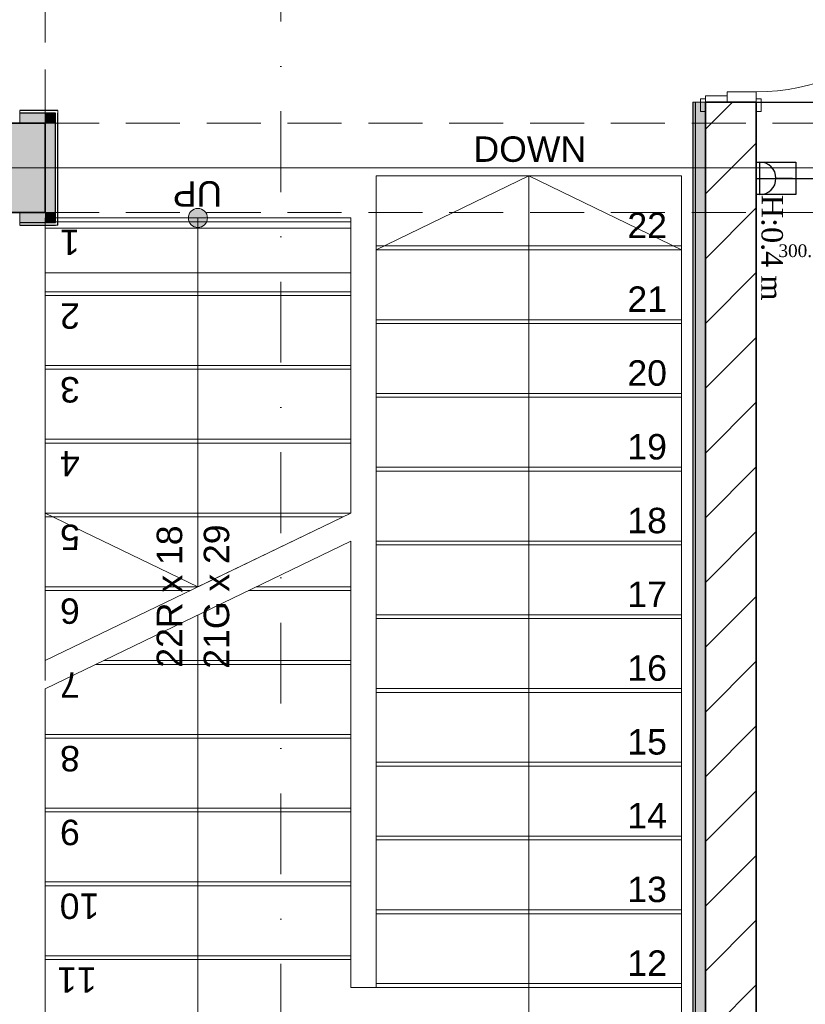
# Model space of a CAD drawing. Header units: inches. Extents: x -177438 to 34922, y -9538 to 55319.
# Tile 5 of 59: x -16156 to -13071, y -3666 to 205. Entities that reach past the tile are written whole.
import ezdxf
from ezdxf.enums import TextEntityAlignment as Align

# ---------------------------------------------------------------- set-up
doc = ezdxf.new("R2010")
doc.units = ezdxf.units.IN
doc.header["$MEASUREMENT"] = 0
doc.linetypes.add('Dot & Dashed', pattern=[670.277762, 317.5, -176.388889, 0, -176.388874])
doc.linetypes.add('Hidden', pattern=[317.5, 211.666667, -105.833333])
for name, color, linetype in [('- საშტეფცელო როზეტები', 7, 'Continuous'), ('Marker - Section', 7, 'Continuous'), ('New_Structural - Bearing', 7, 'Continuous'), ('Structural - Bearing', 7, 'Continuous'), ('Structural - Grid', 7, 'Continuous'), ('Structural - Stair & Railing', 7, 'Continuous')]:
    doc.layers.add(name, color=color, linetype=linetype)
for name, color, linetype, lineweight in [('Archicad Doors_Pen_No__1', 7, 'Continuous', 13), ('New_Structural - Bearing_Pen_No__1', 7, 'Continuous', 13), ('Structural - Bearing_Pen_No__20', 1, 'Continuous', 0), ('Structural - Bearing_Pen_No__27', 7, 'Continuous', 35), ('Structural - Stair & Railing_Pen_No__101', 252, 'Continuous', 13)]:
    doc.layers.add(name, color=color, linetype=linetype, lineweight=lineweight)
for name, color, linetype, lineweight, true_color in [('Marker - Section_Pen_No__108', 7, 'Continuous', 13, 0xfd8379), ('New_Structural - Bearing_Pen_No__255', 7, 'Continuous', 13, 0xe8e8e8), ('New_Structural - Bearing_Pen_No__5', 7, 'Continuous', 25, 0x40a5ff), ('Structural - Bearing_Pen_No__102', 7, 'Continuous', 13, 0xcccccc), ('Structural - Bearing_Pen_No__161', 7, 'Continuous', 13, 0x6a6a6a), ('Structural - Bearing_Pen_No__28', 7, 'Continuous', 35, 0xa80f02), ('Structural - Bearing_Pen_No__81', 7, 'Continuous', 20, 0x6a6a6a), ('Structural - Grid_Pen_No__81', 7, 'Continuous', 20, 0x6a6a6a), ('Structural - Stair & Railing_Pen_No__61', 7, 'Continuous', 20, 0x6a6a6a), ('Structural - Stair & Railing_Pen_No__71', 171, 'Continuous', 20, 0xaaaaff)]:
    doc.layers.add(name, color=color, linetype=linetype, lineweight=lineweight, true_color=true_color)
doc.styles.add('GENERATED_STYLE_2', font='arial.ttf')
doc.styles.add('GENERATED_STYLE_3', font='txt')
doc.styles.get("Standard").update_dxf_attribs({"font": 'arial.ttf'})
doc.dimstyles.get("Standard").update_dxf_attribs({"dimtxt": 0.18, "dimasz": 0.18, "dimexe": 0.18, "dimexo": 0.0625, "dimgap": 0.09, "dimtad": 0, "dimtih": 1, "dimtoh": 1, "dimdec": 4, "dimzin": 0, "dimdsep": 46, "dimtxsty": 'Standard', "dimcen": 0.09, "dimadec": 0, "dimazin": 0, "dimtfac": 1, "dimtdec": 4, "dimtofl": 0, "dimtmove": 0, "dimatfit": 3, "dimfxl": 1, "dimtolj": 1, "dimtzin": 0, "dimarcsym": 0})

# ---------------------------------------------------------------- blocks, each defined once
blk = doc.blocks.new('Stair_1')
at = {"layer": 'Structural - Stair & Railing_Pen_No__71', "linetype": 'Continuous', "lineweight": 20, "true_color": 0xaaaaff}
blk.add_hatch(color=161, dxfattribs=at).paths.add_polyline_path([(-46271.3, 20466.1, 1), (-46196.3, 20466.1, 1)])
at = {"layer": 'Structural - Stair & Railing_Pen_No__61', "color": 251, "linetype": 'Continuous', "lineweight": 20, "true_color": 0x6a6a6a}
for p, q in [((-44334.2, 20631.1), (-45534.2, 20631.1)), ((-45534.2, 20631.1), (-45534.2, 20341.1)), ((-44934.2, 20631.1), (-45534.2, 20341.1)), ((-44934.2, 20341.1), (-44934.2, 20631.1)), ((-44334.2, 20341.1), (-44934.2, 20631.1)), ((-44334.2, 20341.1), (-44334.2, 20631.1)), ((-45633.8, 20466.1), (-46833.8, 20466.1)), ((-46833.8, 20466.1), (-46833.8, 20176.1)), ((-46833.8, 20451.1), (-45633.8, 20451.1)), ((-46233.8, 20466.1), (-46233.8, 20176.1)), ((-45633.8, 20176.1), (-45633.8, 20466.1)), ((-46833.8, 20426.1), (-46833.8, 18726.1)), ((-45633.8, 20426.1), (-46833.8, 20426.1)), ((-45633.8, 19306.1), (-45633.8, 20426.1)), ((-44334.2, 20356.1), (-45534.2, 20356.1)), ((-44334.2, 20341.1), (-45534.2, 20341.1)), ((-45534.2, 20341.1), (-45534.2, 20051.1)), ((-45534.2, 20341.1), (-44334.2, 20341.1)), ((-44934.2, 17441.1), (-44934.2, 20341.1)), ((-44334.2, 20051.1), (-44334.2, 20341.1)), ((-46833.8, 20249.8), (-45633.8, 20249.8)), ((-46833.8, 20176.1), (-45633.8, 20176.1)), ((-45633.8, 20176.1), (-46833.8, 20176.1)), ((-46833.8, 20176.1), (-46833.8, 19886.1)), ((-46233.8, 20176.1), (-46233.8, 19016.1)), ((-45633.8, 19886.1), (-45633.8, 20176.1)), ((-46833.8, 20161.1), (-45633.8, 20161.1)), ((-44334.2, 20066.1), (-45534.2, 20066.1)), ((-44334.2, 20051.1), (-45534.2, 20051.1)), ((-45534.2, 20051.1), (-45534.2, 19761.1)), ((-45534.2, 20051.1), (-44334.2, 20051.1)), ((-44334.2, 19761.1), (-44334.2, 20051.1)), ((-46833.8, 19886.1), (-45633.8, 19886.1)), ((-45633.8, 19886.1), (-46833.8, 19886.1)), ((-46833.8, 19886.1), (-46833.8, 19596.1)), ((-46833.8, 19871.1), (-45633.8, 19871.1)), ((-45633.8, 19596.1), (-45633.8, 19886.1)), ((-44334.2, 19776.1), (-45534.2, 19776.1)), ((-44334.2, 19761.1), (-45534.2, 19761.1)), ((-45534.2, 19761.1), (-45534.2, 19471.1)), ((-45534.2, 19761.1), (-44334.2, 19761.1)), ((-44334.2, 19471.1), (-44334.2, 19761.1)), ((-46833.8, 19596.1), (-45633.8, 19596.1)), ((-45633.8, 19596.1), (-46833.8, 19596.1)), ((-46833.8, 19596.1), (-46833.8, 19306.1)), ((-45633.8, 19306.1), (-45633.8, 19596.1)), ((-46833.8, 19581.1), (-45633.8, 19581.1)), ((-44334.2, 19486.1), (-45534.2, 19486.1)), ((-44334.2, 19471.1), (-45534.2, 19471.1)), ((-45534.2, 19471.1), (-45534.2, 19181.1)), ((-45534.2, 19471.1), (-44334.2, 19471.1)), ((-44334.2, 19181.1), (-44334.2, 19471.1)), ((-46833.8, 19306.1), (-45633.8, 19306.1)), ((-45633.8, 19306.1), (-46833.8, 19306.1)), ((-46833.8, 19306.1), (-46833.8, 19016.1)), ((-45633.8, 19306.1), (-46833.8, 18726.1)), ((-46833.8, 19306.1), (-46233.8, 19016.1)), ((-46833.8, 19291.1), (-45664.8, 19291.1)), ((-46233.8, 19016.1), (-45633.8, 19306.1)), ((-45633.8, 19195), (-46833.8, 18615)), ((-45633.8, 19016.1), (-45633.8, 19195)), ((-44334.2, 19196.1), (-45534.2, 19196.1)), ((-44334.2, 19181.1), (-45534.2, 19181.1)), ((-45534.2, 19181.1), (-45534.2, 18891.1)), ((-45534.2, 19181.1), (-44334.2, 19181.1)), ((-44334.2, 18891.1), (-44334.2, 19181.1)), ((-46833.8, 19016.1), (-46233.8, 19016.1)), ((-46233.8, 19016.1), (-46833.8, 19016.1)), ((-46833.8, 19016.1), (-46833.8, 18726.1)), ((-46004, 19016.1), (-45633.8, 19016.1)), ((-45633.8, 19016.1), (-46004, 19016.1)), ((-45633.8, 18726.1), (-45633.8, 19016.1)), ((-46833.8, 19001.1), (-46264.8, 19001.1)), ((-46035, 19001.1), (-45633.8, 19001.1)), ((-46233.8, 18905), (-46233.8, 17566.1)), ((-44334.2, 18906.1), (-45534.2, 18906.1)), ((-44334.2, 18891.1), (-45534.2, 18891.1)), ((-45534.2, 18891.1), (-45534.2, 18601.1)), ((-45534.2, 18891.1), (-44334.2, 18891.1)), ((-44334.2, 18601.1), (-44334.2, 18891.1)), ((-46635, 18711.1), (-45633.8, 18711.1)), ((-46604, 18726.1), (-45633.8, 18726.1)), ((-45633.8, 18726.1), (-46604, 18726.1)), ((-45633.8, 18436.1), (-45633.8, 18726.1)), ((-46833.8, 18615), (-46833.8, 18436.1)), ((-44334.2, 18616.1), (-45534.2, 18616.1)), ((-44334.2, 18601.1), (-45534.2, 18601.1)), ((-45534.2, 18601.1), (-45534.2, 18311.1)), ((-45534.2, 18601.1), (-44334.2, 18601.1)), ((-44334.2, 18311.1), (-44334.2, 18601.1)), ((-46833.8, 18436.1), (-45633.8, 18436.1)), ((-45633.8, 18436.1), (-46833.8, 18436.1)), ((-46833.8, 18436.1), (-46833.8, 18146.1)), ((-45633.8, 18146.1), (-45633.8, 18436.1)), ((-46833.8, 18421.1), (-45633.8, 18421.1)), ((-44334.2, 18326.1), (-45534.2, 18326.1)), ((-44334.2, 18311.1), (-45534.2, 18311.1)), ((-45534.2, 18311.1), (-45534.2, 18021.1)), ((-45534.2, 18311.1), (-44334.2, 18311.1)), ((-44334.2, 18021.1), (-44334.2, 18311.1)), ((-46833.8, 18146.1), (-45633.8, 18146.1)), ((-45633.8, 18146.1), (-46833.8, 18146.1)), ((-46833.8, 18146.1), (-46833.8, 17856.1)), ((-46833.8, 18131.1), (-45633.8, 18131.1)), ((-45633.8, 17856.1), (-45633.8, 18146.1)), ((-44334.2, 18036.1), (-45534.2, 18036.1)), ((-44334.2, 18021.1), (-45534.2, 18021.1)), ((-45534.2, 18021.1), (-45534.2, 17731.1)), ((-45534.2, 18021.1), (-44334.2, 18021.1)), ((-44334.2, 17731.1), (-44334.2, 18021.1)), ((-46833.8, 17856.1), (-45633.8, 17856.1)), ((-45633.8, 17856.1), (-46833.8, 17856.1)), ((-46833.8, 17856.1), (-46833.8, 17566.1)), ((-45633.8, 17566.1), (-45633.8, 17856.1)), ((-46833.8, 17841.1), (-45633.8, 17841.1)), ((-44334.2, 17746.1), (-45534.2, 17746.1)), ((-45534.2, 17731.1), (-45534.2, 17441.1)), ((-44334.2, 17731.1), (-45534.2, 17731.1)), ((-45534.2, 17731.1), (-44334.2, 17731.1)), ((-44334.2, 17441.1), (-44334.2, 17731.1)), ((-46833.8, 17566.1), (-45633.8, 17566.1)), ((-45633.8, 17566.1), (-46833.8, 17566.1)), ((-46833.8, 17566.1), (-46833.8, 16137.9)), ((-46833.8, 17551.1), (-45633.8, 17551.1)), ((-46233.8, 17566.1), (-46233.8, 16841.1)), ((-45633.8, 17441.1), (-45633.8, 17566.1)), ((-44334.2, 17456.1), (-45534.2, 17456.1)), ((-45534.2, 17441.1), (-45633.8, 17441.1)), ((-44334.2, 17441.1), (-45534.2, 17441.1)), ((-45534.2, 17441.1), (-44334.2, 17441.1)), ((-44934.2, 16841.1), (-44934.2, 17441.1)), ((-44334.2, 16137.9), (-44334.2, 17441.1))]:
    blk.add_line(p, q, dxfattribs=at)
at = {"layer": 'Structural - Stair & Railing_Pen_No__61', "color": 251, "linetype": 'Continuous', "lineweight": 20, "true_color": 0x6a6a6a, "flags": 128}
blk.add_lwpolyline([(-46271.3, 20466.1, 1), (-46196.3, 20466.1, 1)], format="xyb", close=True, dxfattribs=at)
at = {"layer": 'Structural - Stair & Railing_Pen_No__101', "color": 252, "lineweight": 13, "char_height": 100, "attachment_point": 4, "style": 'GENERATED_STYLE_2'}
for s, insert in [('\\A1;{\\pql;\\fArial|b0|i0|c0|p0;\\W1.000000;22}', (-44546.8, 20436.8)), ('\\A1;{\\pql;\\fArial|b0|i0|c0|p0;\\W1.000000;21}', (-44546.8, 20146.8)), ('\\A1;{\\pql;\\fArial|b0|i0|c0|p0;\\W1.000000;20}', (-44546.8, 19855.9)), ('\\A1;{\\pql;\\fArial|b0|i0|c0|p0;\\W1.000000;19}', (-44546.8, 19565.9)), ('\\A1;{\\pql;\\fArial|b0|i0|c0|p0;\\W1.000000;18}', (-44546.8, 19275.9)), ('\\A1;{\\pql;\\fArial|b0|i0|c0|p0;\\W1.000000;17}', (-44546.8, 18986.8)), ('\\A1;{\\pql;\\fArial|b0|i0|c0|p0;\\W1.000000;16}', (-44546.8, 18695.9)), ('\\A1;{\\pql;\\fArial|b0|i0|c0|p0;\\W1.000000;15}', (-44546.8, 18405.9)), ('\\A1;{\\pql;\\fArial|b0|i0|c0|p0;\\W1.000000;14}', (-44546.8, 18116.8)), ('\\A1;{\\pql;\\fArial|b0|i0|c0|p0;\\W1.000000;13}', (-44546.8, 17825.9)), ('\\A1;{\\pql;\\fArial|b0|i0|c0|p0;\\W1.000000;12}', (-44546.8, 17536.8))]:
    blk.add_mtext(s, dxfattribs=dict(at, insert=insert))
at = {"layer": 'Structural - Stair & Railing_Pen_No__101', "color": 252, "lineweight": 13, "char_height": 100, "attachment_point": 4, "rotation": 180, "style": 'GENERATED_STYLE_2'}
for s, insert in [('\\A1;{\\pql;\\fArial|b0|i0|c0|p0;\\W1.000000;1}', (-46697.5, 20370.4)), ('\\A1;{\\pql;\\fArial|b0|i0|c0|p0;\\W1.000000;2}', (-46697.5, 20080.4)), ('\\A1;{\\pql;\\fArial|b0|i0|c0|p0;\\W1.000000;3}', (-46697.5, 19791.2)), ('\\A1;{\\pql;\\fArial|b0|i0|c0|p0;\\W1.000000;4}', (-46697.5, 19500.4)), ('\\A1;{\\pql;\\fArial|b0|i0|c0|p0;\\W1.000000;5}', (-46697.5, 19211.2)), ('\\A1;{\\pql;\\fArial|b0|i0|c0|p0;\\W1.000000;6}', (-46697.5, 18921.2)), ('\\A1;{\\pql;\\fArial|b0|i0|c0|p0;\\W1.000000;7}', (-46697.5, 18630.4)), ('\\A1;{\\pql;\\fArial|b0|i0|c0|p0;\\W1.000000;8}', (-46697.5, 18341.2)), ('\\A1;{\\pql;\\fArial|b0|i0|c0|p0;\\W1.000000;9}', (-46697.5, 18051.2)), ('\\A1;{\\pql;\\fArial|b0|i0|c0|p0;\\W1.000000;10}', (-46621.2, 17761.2)), ('\\A1;{\\pql;\\fArial|b0|i0|c0|p0;\\W1.000000;11}', (-46631.4, 17470.4))]:
    blk.add_mtext(s, dxfattribs=dict(at, insert=insert))
at = {"layer": 'Structural - Stair & Railing_Pen_No__71', "color": 161, "lineweight": 20, "true_color": 0xaaaaff, "insert": (-45151.3, 20735.9), "char_height": 100, "attachment_point": 4, "style": 'GENERATED_STYLE_2'}
blk.add_mtext('\\A1;{\\pql;\\fArial|b0|i0|c0|p0;\\W1.000000;DOWN}', dxfattribs=at)
at = {"layer": 'Structural - Stair & Railing_Pen_No__71', "color": 161, "lineweight": 20, "true_color": 0xaaaaff, "char_height": 100, "style": 'GENERATED_STYLE_2'}
for s, insert, attachment_point, rotation in [('\\A1;{\\pql;\\fArial|b0|i0|c0|p0;\\W1.000000;UP}', (-46138.5, 20561.2), 4, 180), ('\\A1;{\\pqc;\\pt0,7100;\\fArial|b0|i0|c0|p0;\\W1.000000;22R x \\fArial|b0|i0|c0|p0;\\W1.000000;18\\fArial|b0|i0|c0|p0;\\W1.000000;\\A1{\\H.66x;\\S^  ;}\\fArial|b0|i0|c0|p0;\\W1.000000;\\fArial|b0|i0|c0|p0;\\W1.000000;\\fArial|b0|i0|c0|p0;\\W1.000000;\\fArial|b0|i0|c0|p0;\\W1.000000;\\A1{\\H.66x;\\S^  ;}\\fArial|b0|i0|c0|p0;\\W1.000000;\\fArial|b0|i0|c0|p0;\\W1.000000;\\fArial|b0|i0|c0|p0;\\W1.000000;\\fArial|b0|i0|c0|p0;\\W1.000000;\\A1{\\H.66x;\\S^  ;}\\fArial|b0|i0|c0|p0;\\W1.000000;}', (-46266.4, 19016.1), 8, 90), ('\\A1;{\\pqc;\\pt0,7100;\\fArial|b0|i0|c0|p0;\\W1.000000;21G x \\fArial|b0|i0|c0|p0;\\W1.000000;29\\fArial|b0|i0|c0|p0;\\W1.000000;\\A1{\\H.66x;\\S^  ;}\\fArial|b0|i0|c0|p0;\\W1.000000;\\fArial|b0|i0|c0|p0;\\W1.000000;\\fArial|b0|i0|c0|p0;\\W1.000000;\\fArial|b0|i0|c0|p0;\\W1.000000;\\A1{\\H.66x;\\S^  ;}\\fArial|b0|i0|c0|p0;\\W1.000000;\\fArial|b0|i0|c0|p0;\\W1.000000;\\fArial|b0|i0|c0|p0;\\W1.000000;\\fArial|b0|i0|c0|p0;\\W1.000000;\\A1{\\H.66x;\\S^  ;}\\fArial|b0|i0|c0|p0;\\W1.000000;}', (-46210.9, 19016.1), 2, 90)]:
    blk.add_mtext(s, dxfattribs=dict(at, insert=insert, attachment_point=attachment_point, rotation=rotation))
blk = doc.blocks.new('Door')
at = {"layer": 'Archicad Doors_Pen_No__1', "color": 7, "linetype": 'Continuous', "lineweight": 13}
for p, q in [((370, 0), (370, 820)), ((370, 820), (410, 820)), ((410, 820), (410, 0)), ((-487, 0), (-487, 19)), ((-487, 19), (-437, 19)), ((-437, 0), (-487, 0)), ((-450, 0), (-487, 0)), ((-450, 0), (-487, 0)), ((-410, 0), (-450, 0)), ((-450, 0), (-450, -115)), ((-450, 0), (-450, -115)), ((-450, 0), (-450, -115)), ((-437, 19), (-437, 0)), ((-410, -115), (-410, 0)), ((410, 0), (370, 0)), ((450, 0), (410, 0)), ((410, 0), (410, -115)), ((437, 19), (487, 19)), ((437, 0), (437, 19)), ((487, 0), (437, 0)), ((450, -115), (450, 0)), ((450, 0), (450, -115)), ((450, 0), (450, -115)), ((450, 0), (487, 0)), ((450, 0), (487, 0)), ((487, 19), (487, 0)), ((-450, -200), (-450, -115)), ((-450, -115), (-425, -115)), ((-450, -115), (-410, -115)), ((-450, -115), (-450, -200)), ((-450, -115), (-450, -200)), ((-425, -115), (-425, -200)), ((410, -115), (450, -115)), ((425, -200), (425, -115)), ((425, -115), (450, -115)), ((450, -115), (450, -200)), ((450, -115), (450, -200)), ((450, -115), (450, -200)), ((-487, -219), (-487, -200)), ((-487, -200), (-437, -200)), ((-450, -200), (-487, -200)), ((-450, -200), (-487, -200)), ((-437, -219), (-487, -219)), ((-425, -200), (-450, -200)), ((-437, -200), (-437, -219)), ((450, -200), (425, -200)), ((437, -200), (487, -200)), ((437, -219), (437, -200)), ((487, -219), (437, -219)), ((450, -200), (487, -200)), ((450, -200), (487, -200)), ((487, -200), (487, -219))]:
    blk.add_line(p, q, dxfattribs=at)
blk.add_arc((410, 0), 820, 90, 180, dxfattribs=at)
blk = doc.blocks.new('Wall_10', base_point=(-44240.4, 16137.9))
at = {"layer": 'Structural - Bearing', "linetype": 'Continuous', "lineweight": 0, "true_color": 0x000000}
h = blk.add_hatch(dxfattribs=at)
h.set_pattern_fill('MASONRY_BLOCK', color=18, style=0, pattern_type=2)
h.set_pattern_definition([(45, (0, 0), (-127.2792, 127.2792), [])])
h.paths.add_polyline_path([(-44040.4, 20921.7), (-44240.4, 20921.7), (-44240.4, 16137.9), (-44040.4, 16137.9)])
at = {"layer": 'Structural - Bearing_Pen_No__27', "color": 7, "linetype": 'Continuous', "lineweight": 35}
for p, q in [((-44240.4, 20921.7), (-44240.4, 20884.7)), ((-44155.4, 20921.7), (-44240.4, 20921.7)), ((-44040.4, 20921.7), (-44155.4, 20921.7)), ((-44040.4, 20921.7), (-44040.4, 20884.7))]:
    blk.add_line(p, q, dxfattribs=at)
at = {"layer": 'Structural - Bearing_Pen_No__27', "color": 7, "linetype": 'Continuous', "lineweight": 35, "flags": 128}
for points in [[(-44240.4, 20921.7), (-44240.4, 16137.9)], [(-44040.4, 16137.9), (-44040.4, 20921.7)]]:
    blk.add_lwpolyline(points, dxfattribs=at)
at = {"layer": 'Archicad Doors_Pen_No__1', "color": 7, "linetype": 'Continuous', "lineweight": 13, "xscale": -1, "zscale": 1000, "rotation": 270}
blk.add_blockref('Door', (-44040.4, 21371.7), dxfattribs=at)
blk = doc.blocks.new('Wall_49', base_point=(-44240.4, 20921.7))
at = {"layer": 'New_Structural - Bearing_Pen_No__255', "linetype": 'Continuous', "lineweight": 13, "true_color": 0xe8e8e8}
blk.add_hatch(color=254, dxfattribs=at).paths.add_polyline_path([(-44240.4, 16137.9), (-44240.4, 20921.7), (-44280.4, 20921.7), (-44280.4, 16137.9)])
at = {"layer": 'New_Structural - Bearing_Pen_No__1', "color": 7, "linetype": 'Continuous', "lineweight": 13, "flags": 128}
for points in [[(-44280.4, 20921.7), (-44290.4, 20921.7)], [(-44240.4, 20921.7), (-44280.4, 20921.7)]]:
    blk.add_lwpolyline(points, dxfattribs=at)
at = {"layer": 'New_Structural - Bearing_Pen_No__5', "color": 161, "linetype": 'Continuous', "lineweight": 25, "true_color": 0x40a5ff}
blk.add_line((-44280.4, 20921.7), (-44280.4, 16137.9), dxfattribs=at)
at = {"layer": 'New_Structural - Bearing_Pen_No__5', "color": 161, "linetype": 'Continuous', "lineweight": 25, "true_color": 0x40a5ff, "flags": 128}
for points in [[(-44290.4, 20921.7), (-44290.4, 16187.9)], [(-44240.4, 16137.9), (-44240.4, 20921.7)]]:
    blk.add_lwpolyline(points, dxfattribs=at)
blk = doc.blocks.new('Wall_67', base_point=(-46933.8, 20838))
at = {"layer": 'New_Structural - Bearing_Pen_No__255', "linetype": 'Continuous', "lineweight": 13, "true_color": 0xe8e8e8}
for points in [[(-46833.8, 20878), (-46933.8, 20878), (-46933.8, 20838), (-46833.8, 20838)], [(-46833.8, 20838), (-46793.8, 20838), (-46793.8, 20878)], [(-46833.8, 20878), (-46833.8, 20838), (-46793.8, 20878)]]:
    blk.add_hatch(color=254, dxfattribs=at).paths.add_polyline_path(points)
at = {"layer": 'New_Structural - Bearing_Pen_No__1', "color": 7, "linetype": 'Continuous', "lineweight": 13, "flags": 128}
for points in [[(-46933.8, 20878), (-46933.8, 20888)], [(-46933.8, 20838), (-46933.8, 20878)], [(-46783.8, 20888), (-46783.8, 20878)]]:
    blk.add_lwpolyline(points, dxfattribs=at)
at = {"layer": 'New_Structural - Bearing_Pen_No__5', "color": 161, "linetype": 'Continuous', "lineweight": 25, "true_color": 0x40a5ff}
for p, q in [((-46833.8, 20878), (-46933.8, 20878)), ((-46793.8, 20878), (-46833.8, 20878)), ((-46793.8, 20838), (-46793.8, 20878))]:
    blk.add_line(p, q, dxfattribs=at)
at = {"layer": 'New_Structural - Bearing_Pen_No__5', "color": 161, "linetype": 'Continuous', "lineweight": 25, "true_color": 0x40a5ff, "flags": 128}
blk.add_lwpolyline([(-46783.8, 20888), (-46933.8, 20888)], dxfattribs=at)
blk = doc.blocks.new('Wall_68', base_point=(-46833.8, 20838))
at = {"layer": 'New_Structural - Bearing_Pen_No__255', "linetype": 'Continuous', "lineweight": 13, "true_color": 0xe8e8e8}
for points in [[(-46793.8, 20488), (-46793.8, 20838), (-46833.8, 20838), (-46833.8, 20488)], [(-46833.8, 20488), (-46833.8, 20448), (-46793.8, 20448)], [(-46793.8, 20488), (-46833.8, 20488), (-46793.8, 20448)]]:
    blk.add_hatch(color=254, dxfattribs=at).paths.add_polyline_path(points)
at = {"layer": 'New_Structural - Bearing_Pen_No__1', "color": 7, "linetype": 'Continuous', "lineweight": 13, "flags": 128}
blk.add_lwpolyline([(-46783.8, 20438), (-46793.8, 20438)], dxfattribs=at)
at = {"layer": 'New_Structural - Bearing_Pen_No__5', "color": 161, "linetype": 'Continuous', "lineweight": 25, "true_color": 0x40a5ff}
for p, q in [((-46793.8, 20838), (-46793.8, 20878)), ((-46793.8, 20488), (-46793.8, 20838)), ((-46793.8, 20448), (-46793.8, 20488)), ((-46833.8, 20448), (-46793.8, 20448))]:
    blk.add_line(p, q, dxfattribs=at)
at = {"layer": 'New_Structural - Bearing_Pen_No__5', "color": 161, "linetype": 'Continuous', "lineweight": 25, "true_color": 0x40a5ff, "flags": 128}
blk.add_lwpolyline([(-46783.8, 20438), (-46783.8, 20878)], dxfattribs=at)
blk = doc.blocks.new('Wall_69', base_point=(-46833.8, 20488))
at = {"layer": 'New_Structural - Bearing_Pen_No__255', "linetype": 'Continuous', "lineweight": 13, "true_color": 0xe8e8e8}
blk.add_hatch(color=254, dxfattribs=at).paths.add_polyline_path([(-46833.8, 20488), (-46933.8, 20488), (-46933.8, 20448), (-46833.8, 20448)])
at = {"layer": 'New_Structural - Bearing_Pen_No__1', "color": 7, "linetype": 'Continuous', "lineweight": 13, "flags": 128}
for points in [[(-46933.8, 20488), (-46933.8, 20448)], [(-46933.8, 20448), (-46933.8, 20438)]]:
    blk.add_lwpolyline(points, dxfattribs=at)
at = {"layer": 'New_Structural - Bearing_Pen_No__5', "color": 161, "linetype": 'Continuous', "lineweight": 25, "true_color": 0x40a5ff}
for p, q in [((-46933.8, 20448), (-46833.8, 20448)), ((-46833.8, 20448), (-46793.8, 20448))]:
    blk.add_line(p, q, dxfattribs=at)
at = {"layer": 'New_Structural - Bearing_Pen_No__5', "color": 161, "linetype": 'Continuous', "lineweight": 25, "true_color": 0x40a5ff, "flags": 128}
blk.add_lwpolyline([(-46933.8, 20438), (-46793.8, 20438)], dxfattribs=at)
blk = doc.blocks.new('Column_5', base_point=(-47008.8, 20663))
at = {"layer": 'Structural - Bearing_Pen_No__161', "linetype": 'Continuous', "lineweight": 0, "true_color": 0x6a6a6a}
blk.add_hatch(color=251, dxfattribs=at).paths.add_polyline_path([(-46833.8, 20488), (-46833.8, 20838), (-47183.8, 20838), (-47183.8, 20488)])
at = {"layer": 'Structural - Bearing_Pen_No__20', "color": 1, "linetype": 'Continuous', "lineweight": 0}
for p, q in [((-47008.8, 20743), (-47008.8, 20918)), ((-47088.8, 20663), (-47263.8, 20663)), ((-46928.8, 20663), (-46753.8, 20663)), ((-47008.8, 20583), (-47008.8, 20408))]:
    blk.add_line(p, q, dxfattribs=at)
blk.add_point((-47008.8, 20663), dxfattribs=at)
at = {"layer": 'Structural - Bearing_Pen_No__28', "color": 14, "linetype": 'Continuous', "lineweight": 35, "true_color": 0xa80f02, "flags": 128}
blk.add_lwpolyline([(-46833.8, 20488), (-46833.8, 20838), (-47183.8, 20838), (-47183.8, 20488)], close=True, dxfattribs=at)
blk = doc.blocks.new('Standard grid marker')
at = {"layer": 'Structural - Grid_Pen_No__81', "color": 251, "linetype": 'Continuous', "lineweight": 20, "true_color": 0x6a6a6a}
blk.add_line((1000, 0), (51328.1, 0), dxfattribs=at)
at = {"layer": 'Structural - Grid_Pen_No__81', "color": 251, "lineweight": 20, "true_color": 0x6a6a6a, "style": 'GENERATED_STYLE_3'}
for tag, p in [('AC_MarkerText_1_0', (-100, -144)), ('AC_MarkerText_1_1', (52428.1, -144))]:
    blk.add_attdef(tag, text='', height=100, rotation=180, dxfattribs=at).set_placement(p, align=Align.TOP_CENTER)
blk = doc.blocks.new('Beam_9', base_point=(-47008.8, 14663))
at = {"layer": 'Structural - Bearing_Pen_No__102', "color": 254, "linetype": 'Hidden', "lineweight": 13, "true_color": 0xcccccc}
for p, q in [((-46833.8, 20838), (-46833.8, 26488)), ((-46833.8, 14838), (-46833.8, 20488))]:
    blk.add_line(p, q, dxfattribs=at)
blk = doc.blocks.new('Beam_11', base_point=(-47008.8, 20663))
at = {"layer": 'Structural - Bearing_Pen_No__102', "color": 254, "linetype": 'Hidden', "lineweight": 13, "true_color": 0xcccccc}
for p, q in [((-46833.8, 20838), (-41183.8, 20838)), ((-46833.8, 20488), (-41183.8, 20488))]:
    blk.add_line(p, q, dxfattribs=at)
at = {"layer": 'Structural - Bearing_Pen_No__81', "color": 251, "linetype": 'Dot & Dashed', "lineweight": 20, "true_color": 0x6a6a6a}
blk.add_line((-47008.8, 20663), (991.2, 20663), dxfattribs=at)
blk = doc.blocks.new('Cutting Plane_3', base_point=(-45907.6, 11703.1))
at = {"layer": 'Marker - Section_Pen_No__108', "color": 11, "linetype": 'Dot & Dashed', "lineweight": 13, "true_color": 0xfd8379}
blk.add_line((-45907.6, 11853.1), (-45907.6, 40288), dxfattribs=at)
blk = doc.blocks.new('- საშტეფცელო როზეტი IP22')
at = {"layer": '- საშტეფცელო როზეტები', "color": 5}
for p, q in [((8536.7, 3822.7), (8536.7, 3888.1)), ((8472.6, 3758.6), (8600.9, 3758.6))]:
    blk.add_line(p, q, dxfattribs=at)
blk.add_arc((8536.7, 3758.6), 64.1, 0, 180, dxfattribs=at)
blk = doc.blocks.new('1 ჩარჩო')
at = {"layer": '- საშტეფცელო როზეტები', "color": 5}
blk.add_lwpolyline([(7775.1, 3905.1), (7903.3, 3905.1), (7903.3, 3750.1), (7775.1, 3750.1)], close=True, dxfattribs=at)
blk = doc.blocks.new('*D1055')
at = {"layer": '- საშტეფცელო როზეტები', "color": 0, "lineweight": -2, "transparency": 16777216}
for p, q in [((-13262.9, -119), (-12803.5, -119)), ((-12803.7, -219), (-12803.7, -319)), ((-13262.9, -419), (-12803.5, -419)), ((-12803.7, -419), (-12803.7, -704)), ((-12803.7, -704), (-12903.7, -704))]:
    blk.add_line(p, q, dxfattribs=at)
at = {"layer": '- საშტეფცელო როზეტები', "color": 0, "transparency": 16777216}
for points in [[(-12820.4, -219), (-12787, -219), (-12803.7, -119)], [(-12820.4, -319), (-12787, -319), (-12803.7, -419)]]:
    blk.add_solid(points, dxfattribs=at)
at = {"layer": 'Defpoints', "color": 0, "transparency": 16777216}
for p in [(-13262.9, -119), (-13262.9, -419), (-12803.7, -419)]:
    blk.add_point(p, dxfattribs=at)
at = {"layer": '- საშტეფცელო როზეტები', "color": 0, "transparency": 16777216, "insert": (-13034.4, -704), "char_height": 50, "attachment_point": 5}
blk.add_mtext('\\A1;{\\fSylfaen|b0|i0|c0|p18;300.0001}', dxfattribs=at)

msp = doc.modelspace()

# ---------------------------------------------------------------- block references
at = {"layer": '- საშტეფცელო როზეტები', "rotation": 270}
for name, p in [('1 ჩარჩო', (-17012.99568, 7420.23125)), ('- საშტეფცელო როზეტი IP22', (-17008.51904, 8117.76518))]:
    msp.add_blockref(name, p, dxfattribs=at)
at = {"layer": 'New_Structural - Bearing', "color": 7, "lineweight": 35}
for name, p in [('Wall_67', (-16156.28398, -202.71606)), ('Wall_49', (-13462.9332, -118.97645)), ('Wall_68', (-16056.28398, -202.71606)), ('Wall_69', (-16056.28398, -552.71606))]:
    msp.add_blockref(name, p, dxfattribs=at)
at = {"layer": 'Structural - Bearing', "color": 254, "lineweight": 13, "true_color": 0xcccccc}
for name, p in [('Beam_9', (-16231.28398, -6377.71606)), ('Beam_11', (-16231.28398, -377.71606))]:
    msp.add_blockref(name, p, dxfattribs=at)
at = {"layer": 'Structural - Bearing', "color": 7, "lineweight": 35}
msp.add_blockref('Wall_10', (-13462.9332, -4902.8312), dxfattribs=at)
at = {"layer": 'Structural - Bearing', "color": 14, "lineweight": 35, "true_color": 0xa80f02}
msp.add_blockref('Column_5', (-16231.28398, -377.71606), dxfattribs=at)
at = {"layer": 'Structural - Grid', "color": 8, "linetype": 'Continuous', "lineweight": 15, "zscale": 1000, "rotation": 180}
msp.add_blockref('Standard grid marker', (34721.7883, -377.71606), dxfattribs=at)
at = {"layer": 'Structural - Stair & Railing', "color": 251, "linetype": 'Continuous', "lineweight": 20, "true_color": 0x6a6a6a}
msp.add_blockref('Stair_1', (30777.50403, -21040.69703), dxfattribs=at)

# ---------------------------------------------------------------- texts
at = {"layer": '- საშტეფცელო როზეტები', "color": 5, "insert": (-13159.98672, -899.46527), "char_height": 83.9644685, "attachment_point": 3, "rotation": 269.68932566}
msp.add_mtext_dynamic_manual_height_columns('{\\fSylfaen|b0|i0|c0|p18;H:0.4 m}', width=710.9466492, gutter_width=1.70068, heights=[0], dxfattribs=at)

# ---------------------------------------------------------------- dimensions: what is measured, and where the dimension line sits
at = {"layer": '- საშტეფცელო როზეტები', "color": 1}
dim = msp.add_linear_dim(base=(-12803.68676, -418.97649), p1=(-13262.9332, -118.97642), p2=(-13262.9332, -418.97649), angle=270, text='{\\fSylfaen|b0|i0|c0|p18;<>}', dimstyle='Standard', override={"dimtxt": 50, "dimasz": 100}, dxfattribs=at)
dim.commit()
dim.dimension.update_dxf_attribs({"geometry": '*D1055', "text_midpoint": (-13034.43847, -704.03644), "dimtype": 160})

# ---------------------------------------------------------------- next in the draw order: block references
at = {"layer": 'Marker - Section', "color": 11, "lineweight": 13, "true_color": 0xfd8379}
msp.add_blockref('Cutting Plane_3', (-15130.06954, -9337.64184), dxfattribs=at)

doc.saveas('drawing.dxf')
